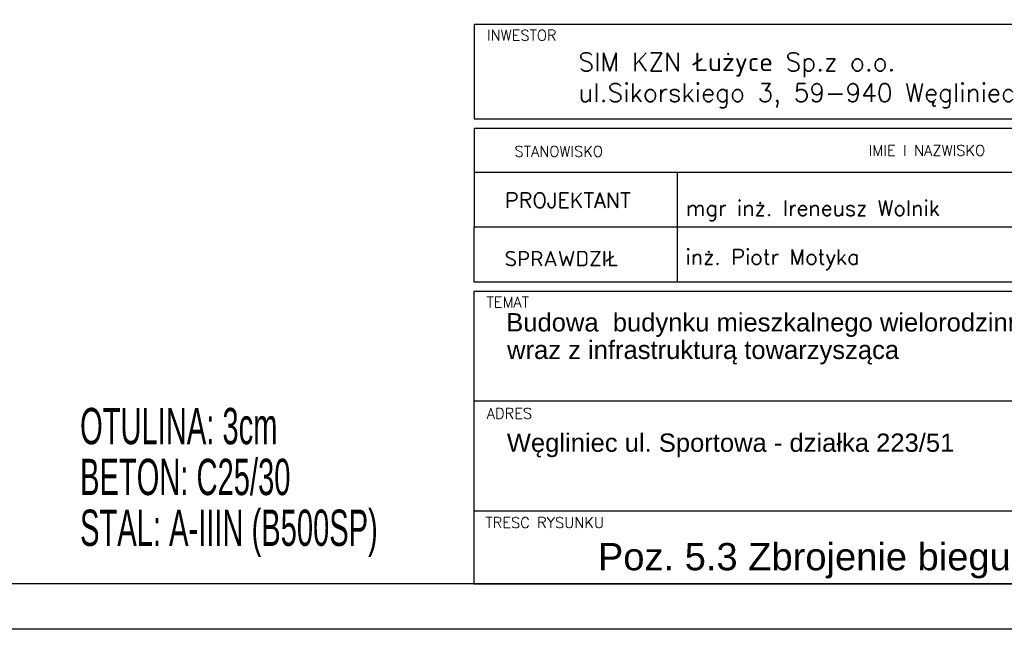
# Model space of a CAD drawing. Header units: millimetres. Extents: x 357 to 339450, y 65 to 10017.
# Tile 4 of 24: x 970 to 1241, y 310 to 478. Entities that reach past the tile are written whole.
import ezdxf
from ezdxf.enums import TextEntityAlignment as Align

# ---------------------------------------------------------------- set-up
doc = ezdxf.new("R2010")
doc.units = ezdxf.units.MM
doc.header["$LTSCALE"] = 25
for name, color, linetype in [('a-tabelka', 7, 'Continuous'), ('BA_txg', 3, 'Continuous'), ('BZ_ram', 2, 'Continuous')]:
    doc.layers.add(name, color=color, linetype=linetype)
doc.styles.add('BIKTG', font='bikromsw.shx', dxfattribs={"width": 0.6})
doc.styles.add('olo-2', font='arial.ttf')
doc.styles.add('olo1', font='simplex.shx', dxfattribs={"height": 18})

msp = doc.modelspace()

# ---------------------------------------------------------------- linework, layer by layer
at = {"layer": 'a-tabelka', "color": 7}
for p, q in [((1095.06, 476.69), (1395.05, 476.69)), ((1095.06, 476.69), (1095.06, 450.57)), ((1095.06, 450.57), (1395.05, 450.57)), ((1095.06, 448.05), (1095.06, 435.95)), ((1095.06, 448.05), (1395.05, 448.05)), ((1095.06, 435.95), (1395.05, 435.95)), ((1095.06, 435.95), (1395.05, 435.95)), ((1095.06, 435.95), (1095.06, 420.82)), ((1151.06, 435.95), (1151.06, 420.82)), ((1094.99, 420.82), (1094.99, 405.7)), ((1095.06, 420.82), (1394.99, 420.82)), ((1095.06, 420.82), (1395.05, 420.82)), ((1150.99, 420.82), (1150.99, 405.7)), ((1151.06, 420.82), (1395.05, 420.82)), ((1094.99, 405.7), (1394.99, 405.7)), ((1094.99, 405.7), (1394.99, 405.7)), ((1094.99, 403.18), (1394.99, 403.18)), ((1094.99, 322.51), (1394.99, 322.51))]:
    msp.add_line(p, q, dxfattribs=at)
at = {"layer": 'BZ_ram', "color": 1}
msp.add_lwpolyline([(357.49, 310.01), (357.49, 1052.51), (1407.49, 1052.51), (1407.49, 310.01)], close=True, dxfattribs=at)
at = {"layer": 'BZ_ram'}
msp.add_lwpolyline([(1394.99, 466.2), (1394.99, 322.51), (407.49, 322.51), (407.49, 1040.01), (1394.99, 1040.01), (1394.99, 481.32)], dxfattribs=at)

# ---------------------------------------------------------------- texts
at = {"layer": 'a-tabelka', "color": 7, "style": 'olo1'}
for s, height, p in [('INWESTOR', 2.946, (1098.61, 472.15)), ('STANOWISKO', 2.946, (1106.21, 440.16)), ('IMIE I NAZWISKO', 2.9457, (1203.83, 440.43)), ('PROJEKTANT', 4.208, (1103.6, 426.06)), ('SPRAWDZIŁ', 4.208, (1103.48, 410)), ('TEMAT', 2.946, (1098.48, 398.64))]:
    msp.add_text(s, height=height, dxfattribs=at).set_placement(p)
at = {"layer": 'a-tabelka', "color": 7, "linetype": 'Continuous', "style": 'olo1'}
for s, height, p in [('SIM KZN Łużyce Sp.z o.o.', 5.0497, (1123.84, 463.77)), ('ul.Sikorskiego 3, 59-940 Węgliniec', 5.0497, (1123.84, 455.28)), ('mgr inż. Ireneusz Wolnik', 4.2081, (1153.46, 423.9)), ('inż. Piotr Motyka', 4.2081, (1153.33, 410.44))]:
    msp.add_text(s, height=height, dxfattribs=at).set_placement(p)

# ---------------------------------------------------------------- next in the draw order: texts
at = {"layer": 'BA_txg', "insert": (986.49, 384.98), "char_height": 10, "width": 164.0698, "attachment_point": 1, "line_spacing_factor": 0.84, "style": 'BIKTG', "bg_fill": 2}
msp.add_mtext('\\P{\\Fbikromsw.shx|c1;OTULINA: 3cm\\P\\Fbikromsw.shx|c238;BETON: C25/30 \\PSTAL: A-IIIN (B500SP)}', dxfattribs=at)

# ---------------------------------------------------------------- next in the draw order: linework, layer by layer
at = {"layer": 'a-tabelka', "color": 7}
for p, q in [((1094.99, 403.18), (1094.99, 322.51)), ((1094.99, 372.92), (1275.56, 372.92)), ((1094.99, 342.67), (1394.99, 342.67))]:
    msp.add_line(p, q, dxfattribs=at)

# ---------------------------------------------------------------- next in the draw order: texts
at = {"layer": 'a-tabelka', "color": 7, "linetype": 'Continuous', "style": 'olo-2'}
for s, p in [('Budowa  budynku mieszkalnego wielorodzinnego', (1103.93, 392.04)), ('wraz z infrastrukturą towarzysząca', (1104.16, 384.46)), ('Węgliniec ul. Sportowa - działka 223/51', (1104.09, 358.89))]:
    msp.add_text(s, height=5.0419, dxfattribs=at).set_placement(p)
at = {"layer": 'a-tabelka', "color": 7, "style": 'olo1'}
for s, height, p in [('ADRES', 2.946, (1098.55, 368)), ('TRESC RYSUNKU', 2.9457, (1098.18, 337.94))]:
    msp.add_text(s, height=height, dxfattribs=at).set_placement(p)
at = {"layer": 'a-tabelka', "color": 7, "linetype": 'Continuous', "style": 'olo-2'}
msp.add_text('Poz. 5.3 Zbrojenie biegu startowego schodów', height=7.5144, dxfattribs=at).set_placement((1235.38, 329.15), align=Align.MIDDLE)

doc.saveas('drawing.dxf')
